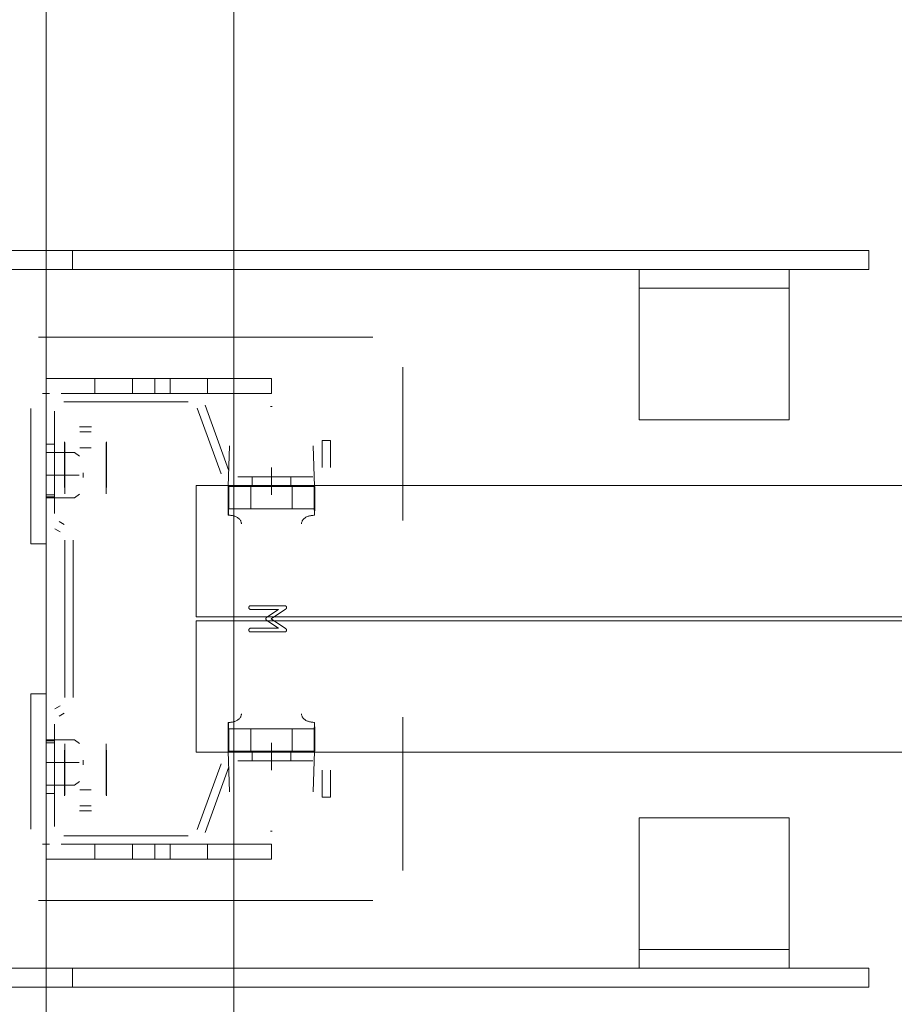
# Model space of a CAD drawing. Header units: millimetres. Extents: x -12989 to 357906, y -50379 to 30884.
# Tile 149 of 256: x 12018 to 12250, y 3448 to 3710. Entities that reach past the tile are written whole.
import ezdxf

# ---------------------------------------------------------------- set-up
doc = ezdxf.new("R2010")
doc.units = ezdxf.units.MM
doc.header["$MEASUREMENT"] = 0
doc.linetypes.add('MITTE2', pattern=[112.5, 75, -12.5, 12.5, -12.5])
doc.layers.add('Nowe_A_WYM_ZEWNETRZNE', color=7, linetype='Continuous')
for name, color, linetype, lineweight in [('Nowe_A_WYM_ZEWNETRZNE_Nr_pióra__1', 7, 'Continuous', 13), ('Nowe_A_WYM_ZEWNETRZNE_Nr_pióra__45', 7, 'Continuous', 15), ('Nowe_A_WYM_ZEWNETRZNE_Nr_pióra__85', 7, 'Continuous', 13), ('Nowe_REGAŁY_Nr_pióra__18', 9, 'Continuous', 13)]:
    doc.layers.add(name, color=color, linetype=linetype, lineweight=lineweight)
doc.styles.add('STYL_AUTOMATYCZNY_3', font='arial.ttf')
doc.dimstyles.new('STYL_AUTOMATYCZNY__1', dxfattribs={"dimtxt": 139.999998, "dimasz": 71.25, "dimexe": 0.18, "dimexo": 0.0625, "dimgap": 0, "dimtad": 1, "dimtih": 1, "dimtoh": 1, "dimdec": 0, "dimlfac": 0.1, "dimzin": 0, "dimdsep": 46, "dimtxsty": 'STYL_AUTOMATYCZNY_3', "dimblk": 'ARROWHEAD_6', "dimblk1": 'ARROWHEAD_6', "dimblk2": 'ARROWHEAD_6', "dimcen": 0.09, "dimse1": 1, "dimse2": 1, "dimclrd": 7, "dimclre": 7, "dimclrt": 7, "dimadec": 0, "dimazin": 0, "dimtfac": 1, "dimtdec": 4, "dimtmove": 0, "dimatfit": 3, "dimfxl": 0, "dimtolj": 1, "dimtzin": 0, "dimarcsym": 0})
doc.dimstyles.new('STYL_AUTOMATYCZNY__2', dxfattribs={"dimtxt": 139.999998, "dimasz": 71.25, "dimexe": 0.18, "dimexo": 0.0625, "dimgap": 0, "dimtad": 1, "dimdec": 0, "dimlfac": 0.1, "dimzin": 0, "dimdsep": 46, "dimtxsty": 'STYL_AUTOMATYCZNY_3', "dimblk": 'ARROWHEAD_6', "dimblk1": 'ARROWHEAD_6', "dimblk2": 'ARROWHEAD_6', "dimcen": 0.09, "dimse1": 1, "dimse2": 1, "dimclrd": 7, "dimclre": 7, "dimclrt": 7, "dimadec": 0, "dimazin": 0, "dimtfac": 1, "dimtdec": 4, "dimtmove": 0, "dimatfit": 3, "dimfxl": 0, "dimtolj": 1, "dimtzin": 0, "dimarcsym": 0})

# ---------------------------------------------------------------- blocks, each defined once
blk = doc.blocks.new('*D267')
at = {"layer": 'Nowe_A_WYM_ZEWNETRZNE_Nr_pióra__45', "color": 7, "linetype": 'Continuous', "lineweight": 15}
for p, q in [((-1341.01, 187.5), (-1266.01, 112.5)), ((-1341.01, 37.5), (-1266.01, -37.5))]:
    blk.add_line(p, q, dxfattribs=at)
at = {"layer": 'Nowe_A_WYM_ZEWNETRZNE_Nr_pióra__85', "color": 7, "linetype": 'Continuous', "lineweight": 13}
for p, q in [((-1303.51, 150), (-1303.51, 6849.85)), ((-1233.2, 150), (-1373.83, 150)), ((-1303.51, 0), (-1303.51, 150)), ((-1233.2, 0), (-1373.83, 0)), ((-1303.51, -56.25), (-1303.51, 0))]:
    blk.add_line(p, q, dxfattribs=at)
at = {"layer": 'Nowe_A_WYM_ZEWNETRZNE_Nr_pióra__1', "color": 7, "lineweight": 13, "insert": (-1331.51, -251.06), "char_height": 140, "attachment_point": 7, "rotation": 90, "style": 'STYL_AUTOMATYCZNY_3'}
blk.add_mtext('\\A1;{\\pql;\\fArial|b0|i0|c238|p0;\\W1.000000;15}', dxfattribs=at)
blk = doc.blocks.new('ARROWHEAD_6')
at = {"color": 0, "linetype": 'Continuous', "lineweight": 0}
for p, q in [((-0.5, -0.5), (0.5, 0.5)), ((0, 0), (-1, 0))]:
    blk.add_line(p, q, dxfattribs=at)
blk = doc.blocks.new('*D268')
at = {"layer": 'Nowe_A_WYM_ZEWNETRZNE_Nr_pióra__45', "color": 7, "linetype": 'Continuous', "lineweight": 15}
blk.add_line((-1341.01, 187.5), (-1266.01, 112.5), dxfattribs=at)
at = {"layer": 'Nowe_A_WYM_ZEWNETRZNE_Nr_pióra__85', "color": 7, "linetype": 'Continuous', "lineweight": 13}
blk.add_line((-1303.51, 150), (-1303.51, 6849.85), dxfattribs=at)
blk = doc.blocks.new('*D269')
at = {"layer": 'Nowe_A_WYM_ZEWNETRZNE_Nr_pióra__45', "color": 7, "linetype": 'Continuous', "lineweight": 15}
for p, q in [((-1341.01, 6887.35), (-1266.01, 6812.35)), ((-1341.01, 187.5), (-1266.01, 112.5))]:
    blk.add_line(p, q, dxfattribs=at)
at = {"layer": 'Nowe_A_WYM_ZEWNETRZNE_Nr_pióra__85', "color": 7, "linetype": 'Continuous', "lineweight": 13}
for p, q in [((-1233.2, 6849.85), (-1373.83, 6849.85)), ((-1303.51, 150), (-1303.51, 6849.85))]:
    blk.add_line(p, q, dxfattribs=at)
at = {"layer": 'Nowe_A_WYM_ZEWNETRZNE_Nr_pióra__1', "color": 7, "lineweight": 13, "char_height": 140, "attachment_point": 7, "rotation": 90, "style": 'STYL_AUTOMATYCZNY_3'}
for s, insert in [('\\A1;{\\pql;\\fArial|b0|i0|c238|p0;\\W1.000000;15}', (-1331.51, 6598.78)), ('\\A1;{\\pql;\\fArial|b0|i0|c238|p0;\\W1.000000;670}', (-1331.51, 3232.97))]:
    blk.add_mtext(s, dxfattribs=dict(at, insert=insert))
blk = doc.blocks.new('*D325')
at = {"layer": 'Nowe_A_WYM_ZEWNETRZNE_Nr_pióra__45', "color": 7, "linetype": 'Continuous', "lineweight": 15}
for p, q in [((5753.24, -1542.08), (5678.24, -1617.08)), ((36387.5, -1542.08), (36312.5, -1617.08))]:
    blk.add_line(p, q, dxfattribs=at)
at = {"layer": 'Nowe_A_WYM_ZEWNETRZNE_Nr_pióra__85', "color": 7, "linetype": 'Continuous', "lineweight": 13}
for p, q in [((5715.74, -1649.9), (5715.74, -1509.27)), ((36350, -1649.9), (36350, -1509.27)), ((5715.74, -1579.58), (36350, -1579.58))]:
    blk.add_line(p, q, dxfattribs=at)
at = {"layer": 'Nowe_A_WYM_ZEWNETRZNE_Nr_pióra__1', "color": 7, "lineweight": 13, "char_height": 140, "attachment_point": 7, "style": 'STYL_AUTOMATYCZNY_3'}
for s, insert in [('\\A1;{\\pql;\\fArial|b0|i0|c238|p0;\\W1.000000;3\xa0063}', (20685.85, -1551.58)), ('\\A1;{\\pql;\\fArial|b0|i0|c238|p0;\\W1.000000;15}', (36098.94, -1551.58))]:
    blk.add_mtext(s, dxfattribs=dict(at, insert=insert))
blk = doc.blocks.new('*D327')
at = {"layer": 'Nowe_A_WYM_ZEWNETRZNE_Nr_pióra__45', "color": 7, "linetype": 'Continuous', "lineweight": 15}
for p, q in [((36387.5, -1542.08), (36312.5, -1617.08)), ((36462.5, -1617.08), (36537.5, -1542.08))]:
    blk.add_line(p, q, dxfattribs=at)
at = {"layer": 'Nowe_A_WYM_ZEWNETRZNE_Nr_pióra__85', "color": 7, "linetype": 'Continuous', "lineweight": 13}
for p, q in [((36350, -1649.9), (36350, -1509.27)), ((36500, -1649.9), (36500, -1509.27)), ((5715.74, -1579.58), (36350, -1579.58)), ((36350, -1579.58), (36500, -1579.58)), ((36500, -1579.58), (36556.25, -1579.58))]:
    blk.add_line(p, q, dxfattribs=at)

msp = doc.modelspace()

# ---------------------------------------------------------------- linework, layer by layer
at = {"layer": 'Nowe_REGAŁY_Nr_pióra__18', "color": 9, "linetype": 'Continuous', "lineweight": 13}
for p, q in [((12024.67, 3314.99), (12024.67, 5706.99)), ((12074.67, 3314.99), (12074.67, 5706.99)), ((11977.67, 3648.99), (12243.69, 3648.99)), ((12031.69, 3648.99), (12031.69, 3643.99)), ((12243.69, 3643.99), (12243.69, 3648.99)), ((11977.67, 3643.99), (12243.69, 3643.99)), ((12182.49, 3641.99), (12182.49, 3643.99)), ((12222.49, 3643.99), (12222.49, 3641.99)), ((12182.49, 3641.99), (12182.49, 3638.99)), ((12222.49, 3638.99), (12222.49, 3641.99)), ((12222.49, 3638.99), (12182.49, 3638.99)), ((12182.49, 3632.99), (12182.49, 3638.99)), ((12222.49, 3638.99), (12222.49, 3632.99)), ((12182.49, 3606.99), (12182.49, 3632.99)), ((12222.49, 3632.99), (12222.49, 3606.99)), ((12111.67, 3625.99), (12022.67, 3625.99)), ((12111.67, 3625.99), (12022.67, 3625.99)), ((12119.67, 3577.14), (12119.67, 3617.99)), ((12119.67, 3577.14), (12119.67, 3617.99)), ((12024.67, 3614.99), (12084.67, 3614.99)), ((12037.67, 3610.99), (12037.67, 3614.99)), ((12047.67, 3610.99), (12047.67, 3614.99)), ((12053.67, 3610.99), (12053.67, 3614.99)), ((12057.67, 3610.99), (12057.67, 3614.99)), ((12067.67, 3610.99), (12067.67, 3614.99)), ((12084.67, 3610.99), (12084.67, 3614.99)), ((12024.67, 3610.09), (12024.67, 3611.89)), ((12024.67, 3610.09), (12024.67, 3611.89)), ((12023.77, 3610.99), (12025.57, 3610.99)), ((12023.77, 3610.99), (12025.57, 3610.99)), ((12084.67, 3610.99), (12028.67, 3610.99)), ((12062.54, 3610.99), (12029.42, 3610.99)), ((12062.54, 3610.99), (12029.42, 3610.99)), ((12029.42, 3608.74), (12062.54, 3608.74)), ((12029.42, 3608.74), (12062.54, 3608.74)), ((12020.67, 3570.99), (12020.67, 3606.99)), ((12024.67, 3606.99), (12024.67, 3570.99)), ((12024.67, 3606.24), (12024.67, 3579.03)), ((12024.67, 3606.24), (12024.67, 3579.03)), ((12026.92, 3579.03), (12026.92, 3606.24)), ((12026.92, 3579.03), (12026.92, 3606.24)), ((12064.89, 3607.09), (12071.25, 3589.61)), ((12064.89, 3607.09), (12071.25, 3589.61)), ((12073.37, 3590.38), (12067, 3607.86)), ((12073.37, 3590.38), (12067, 3607.86)), ((12084.9, 3607.54), (12084.44, 3607.54)), ((12084.9, 3607.54), (12084.44, 3607.54)), ((12182.49, 3606.99), (12182.49, 3603.99)), ((12222.49, 3603.99), (12222.49, 3606.99)), ((12222.49, 3603.99), (12182.49, 3603.99)), ((12036.77, 3602.11), (12033.57, 3602.11)), ((12036.77, 3602.11), (12033.57, 3602.11)), ((12036.67, 3600.74), (12033.67, 3600.74)), ((12036.67, 3600.74), (12033.67, 3600.74)), ((12029.57, 3598.11), (12029.57, 3585.91)), ((12029.57, 3598.11), (12029.57, 3585.91)), ((12029.67, 3593.67), (12029.67, 3597.91)), ((12029.67, 3593.67), (12029.67, 3597.91)), ((12040.67, 3597.91), (12040.67, 3593.67)), ((12040.67, 3597.91), (12040.67, 3593.67)), ((12040.77, 3585.91), (12040.77, 3598.11)), ((12040.77, 3585.91), (12040.77, 3598.11)), ((12098.17, 3598.49), (12098.17, 3591.24)), ((12100.42, 3598.49), (12098.17, 3598.49)), ((12098.17, 3598.49), (12098.17, 3591.24)), ((12100.42, 3598.49), (12098.17, 3598.49)), ((12100.42, 3591.24), (12100.42, 3598.49)), ((12100.42, 3591.24), (12100.42, 3598.49)), ((12026.92, 3597.49), (12024.67, 3597.49)), ((12026.92, 3597.49), (12024.67, 3597.49)), ((12036.67, 3596.5), (12033.67, 3596.5)), ((12036.67, 3596.5), (12033.67, 3596.5)), ((12073.54, 3597.02), (12073.17, 3586.25)), ((12073.54, 3597.02), (12073.17, 3586.25)), ((12096.17, 3586.25), (12095.79, 3597.02)), ((12096.17, 3586.25), (12095.79, 3597.02)), ((12024.67, 3595.29), (12032.21, 3595.29)), ((12029.67, 3593.67), (12029.67, 3587.09)), ((12029.67, 3593.67), (12029.67, 3587.09)), ((12033.59, 3594.3), (12032.21, 3595.29)), ((12040.67, 3587.09), (12040.67, 3593.67)), ((12040.67, 3587.09), (12040.67, 3593.67)), ((12024.64, 3589.24), (12033.48, 3589.24)), ((12034.54, 3589.88), (12034.54, 3588.6)), ((12095.67, 3588.74), (12075.72, 3588.74)), ((12095.67, 3588.74), (12075.72, 3588.74)), ((12079.52, 3586.49), (12079.52, 3588.74)), ((12079.52, 3586.49), (12079.52, 3588.74)), ((12089.82, 3586.49), (12089.82, 3588.74)), ((12089.82, 3586.49), (12089.82, 3588.74)), ((12029.57, 3585.91), (12029.66, 3585.91)), ((12029.57, 3585.91), (12029.66, 3585.91)), ((12029.66, 3585.91), (12029.66, 3584.25)), ((12029.66, 3585.91), (12029.66, 3584.25)), ((12029.67, 3584.26), (12029.67, 3587.09)), ((12029.67, 3584.26), (12029.67, 3587.09)), ((12040.67, 3584.26), (12040.67, 3587.09)), ((12040.67, 3584.26), (12040.67, 3587.09)), ((12040.68, 3584.25), (12040.68, 3585.91)), ((12040.68, 3585.91), (12040.77, 3585.91)), ((12040.68, 3584.25), (12040.68, 3585.91)), ((12040.68, 3585.91), (12040.77, 3585.91)), ((12073.17, 3586.25), (12073.16, 3586.25)), ((12073.16, 3586.25), (12073.16, 3579.75)), ((12073.17, 3586.25), (12073.16, 3586.25)), ((12073.16, 3586.25), (12073.16, 3579.75)), ((12073.31, 3586.25), (12073.31, 3580.45)), ((12073.31, 3586.25), (12073.71, 3586.25)), ((12073.31, 3586.25), (12073.31, 3580.45)), ((12073.31, 3586.25), (12073.71, 3586.25)), ((12084.61, 3586.25), (12073.71, 3586.25)), ((12084.61, 3586.25), (12073.71, 3586.25)), ((12075.72, 3586.49), (12095.67, 3586.49)), ((12075.72, 3586.49), (12095.67, 3586.49)), ((12079.17, 3586.25), (12079.17, 3580.25)), ((12079.17, 3586.25), (12079.17, 3580.25)), ((12084.61, 3586.25), (12084.73, 3586.25)), ((12084.61, 3586.25), (12084.73, 3586.25)), ((12095.62, 3586.25), (12084.73, 3586.25)), ((12095.62, 3586.25), (12084.73, 3586.25)), ((12090.17, 3586.25), (12090.17, 3580.25)), ((12090.17, 3586.25), (12090.17, 3580.25)), ((12095.62, 3586.25), (12096.03, 3586.25)), ((12095.62, 3586.25), (12096.03, 3586.25)), ((12096.03, 3580.45), (12096.03, 3586.25)), ((12096.03, 3580.45), (12096.03, 3586.25)), ((12096.18, 3586.25), (12096.17, 3586.25)), ((12096.18, 3586.25), (12096.17, 3586.25)), ((12096.18, 3579.74), (12096.18, 3586.25)), ((12096.18, 3579.74), (12096.18, 3586.25)), ((12024.67, 3583.99), (12026.92, 3583.99)), ((12024.67, 3583.99), (12026.92, 3583.99)), ((12024.67, 3583.49), (12026.92, 3583.49)), ((12024.67, 3583.49), (12026.92, 3583.49)), ((12024.67, 3583.19), (12032.21, 3583.19)), ((12029.66, 3584.25), (12029.67, 3584.25)), ((12029.66, 3584.25), (12029.67, 3584.25)), ((12029.67, 3584.25), (12029.67, 3584.26)), ((12029.67, 3584.25), (12029.67, 3584.26)), ((12032.21, 3583.19), (12033.59, 3584.18)), ((12040.67, 3584.26), (12040.67, 3584.25)), ((12040.67, 3584.26), (12040.67, 3584.25)), ((12040.67, 3584.25), (12040.68, 3584.25)), ((12040.67, 3584.25), (12040.68, 3584.25)), ((12073.19, 3578.56), (12073.19, 3582.02)), ((12073.19, 3578.56), (12073.19, 3582.02)), ((12073.31, 3580.25), (12073.71, 3580.25)), ((12073.31, 3580.25), (12073.71, 3580.25)), ((12073.71, 3580.25), (12084.61, 3580.25)), ((12073.71, 3580.25), (12084.61, 3580.25)), ((12084.61, 3580.25), (12084.73, 3580.25)), ((12084.61, 3580.25), (12084.73, 3580.25)), ((12084.73, 3580.25), (12095.62, 3580.25)), ((12084.73, 3580.25), (12095.62, 3580.25)), ((12095.62, 3580.25), (12096.03, 3580.25)), ((12095.62, 3580.25), (12096.03, 3580.25)), ((12096.14, 3582.01), (12096.14, 3578.55)), ((12096.14, 3582.01), (12096.14, 3578.55)), ((12027.04, 3574.92), (12028.42, 3574.12)), ((12027.04, 3574.92), (12028.42, 3574.12)), ((12029.54, 3576.07), (12028.17, 3576.87)), ((12029.54, 3576.07), (12028.17, 3576.87)), ((12029.67, 3571.96), (12029.67, 3530.02)), ((12029.67, 3571.96), (12029.67, 3530.02)), ((12031.92, 3530.02), (12031.92, 3571.96)), ((12031.92, 3530.02), (12031.92, 3571.96)), ((12020.67, 3570.99), (12024.67, 3570.99)), ((12088.17, 3554.49), (12079.17, 3554.49)), ((12088.17, 3554.49), (12079.17, 3554.49)), ((12079.17, 3553.48), (12086.52, 3553.48)), ((12079.17, 3553.48), (12086.52, 3553.48)), ((12086.52, 3553.48), (12083.47, 3551.45)), ((12086.52, 3553.48), (12083.47, 3551.45)), ((12084.58, 3550.99), (12088.44, 3553.56)), ((12084.58, 3550.99), (12088.44, 3553.56)), ((12088.42, 3548.43), (12084.58, 3550.99)), ((12088.42, 3548.43), (12084.58, 3550.99)), ((12086.52, 3548.49), (12079.17, 3548.49)), ((12086.52, 3548.49), (12079.17, 3548.49)), ((12083.47, 3550.52), (12086.52, 3548.49)), ((12083.47, 3550.52), (12086.52, 3548.49)), ((12079.17, 3547.49), (12088.17, 3547.49)), ((12079.17, 3547.49), (12088.17, 3547.49)), ((12020.67, 3530.99), (12024.67, 3530.99)), ((12020.67, 3530.99), (12020.67, 3494.99)), ((12024.67, 3494.99), (12024.67, 3530.99)), ((12028.42, 3527.85), (12027.04, 3527.06)), ((12028.42, 3527.85), (12027.04, 3527.06)), ((12028.17, 3525.11), (12029.54, 3525.91)), ((12028.17, 3525.11), (12029.54, 3525.91)), ((12119.67, 3483.99), (12119.67, 3524.84)), ((12119.67, 3483.99), (12119.67, 3524.84)), ((12024.67, 3522.95), (12024.67, 3495.74)), ((12024.67, 3522.95), (12024.67, 3495.74)), ((12026.92, 3495.74), (12026.92, 3522.95)), ((12026.92, 3495.74), (12026.92, 3522.95)), ((12073.16, 3522.23), (12073.16, 3515.73)), ((12073.16, 3522.23), (12073.16, 3515.73)), ((12073.19, 3519.96), (12073.19, 3523.42)), ((12073.19, 3519.96), (12073.19, 3523.42)), ((12096.18, 3515.73), (12096.18, 3522.24)), ((12096.18, 3515.73), (12096.18, 3522.24)), ((12073.31, 3521.73), (12073.71, 3521.73)), ((12073.31, 3521.73), (12073.71, 3521.73)), ((12073.31, 3521.53), (12073.31, 3515.73)), ((12073.31, 3521.53), (12073.31, 3515.73)), ((12084.61, 3521.73), (12073.71, 3521.73)), ((12084.61, 3521.73), (12073.71, 3521.73)), ((12079.17, 3515.73), (12079.17, 3521.73)), ((12079.17, 3515.73), (12079.17, 3521.73)), ((12084.61, 3521.73), (12084.73, 3521.73)), ((12084.61, 3521.73), (12084.73, 3521.73)), ((12095.62, 3521.73), (12084.73, 3521.73)), ((12095.62, 3521.73), (12084.73, 3521.73)), ((12090.17, 3515.73), (12090.17, 3521.73)), ((12090.17, 3515.73), (12090.17, 3521.73)), ((12095.62, 3521.73), (12096.03, 3521.73)), ((12095.62, 3521.73), (12096.03, 3521.73)), ((12096.03, 3521.73), (12096.03, 3515.73)), ((12096.03, 3521.73), (12096.03, 3515.73)), ((12024.67, 3518.79), (12032.21, 3518.79)), ((12026.92, 3518.49), (12024.67, 3518.49)), ((12026.92, 3518.49), (12024.67, 3518.49)), ((12026.92, 3517.99), (12024.67, 3517.99)), ((12026.92, 3517.99), (12024.67, 3517.99)), ((12029.66, 3517.73), (12029.66, 3516.06)), ((12029.67, 3517.73), (12029.66, 3517.73)), ((12029.66, 3517.73), (12029.66, 3516.06)), ((12029.67, 3517.73), (12029.66, 3517.73)), ((12029.67, 3517.72), (12029.67, 3517.73)), ((12029.67, 3517.72), (12029.67, 3517.73)), ((12029.67, 3517.72), (12029.67, 3514.89)), ((12029.67, 3517.72), (12029.67, 3514.89)), ((12032.21, 3518.79), (12033.59, 3517.8)), ((12040.68, 3517.73), (12040.67, 3517.73)), ((12040.67, 3517.73), (12040.67, 3517.72)), ((12040.68, 3517.73), (12040.67, 3517.73)), ((12040.67, 3517.73), (12040.67, 3517.72)), ((12040.67, 3517.72), (12040.67, 3514.89)), ((12040.67, 3517.72), (12040.67, 3514.89)), ((12040.68, 3516.06), (12040.68, 3517.73)), ((12040.68, 3516.06), (12040.68, 3517.73)), ((12029.66, 3516.06), (12029.57, 3516.06)), ((12029.57, 3516.06), (12029.57, 3503.86)), ((12029.66, 3516.06), (12029.57, 3516.06)), ((12029.57, 3516.06), (12029.57, 3503.86)), ((12029.67, 3508.31), (12029.67, 3514.89)), ((12029.67, 3508.31), (12029.67, 3514.89)), ((12040.67, 3514.89), (12040.67, 3508.31)), ((12040.67, 3514.89), (12040.67, 3508.31)), ((12040.77, 3516.06), (12040.68, 3516.06)), ((12040.77, 3516.06), (12040.68, 3516.06)), ((12040.77, 3503.86), (12040.77, 3516.06)), ((12040.77, 3503.86), (12040.77, 3516.06)), ((12073.16, 3515.73), (12073.17, 3515.73)), ((12073.16, 3515.73), (12073.17, 3515.73)), ((12073.17, 3515.73), (12073.54, 3504.96)), ((12073.17, 3515.73), (12073.54, 3504.96)), ((12073.31, 3515.73), (12073.71, 3515.73)), ((12073.31, 3515.73), (12073.71, 3515.73)), ((12073.71, 3515.73), (12084.61, 3515.73)), ((12073.71, 3515.73), (12084.61, 3515.73)), ((12095.67, 3515.49), (12075.72, 3515.49)), ((12095.67, 3515.49), (12075.72, 3515.49)), ((12079.52, 3513.24), (12079.52, 3515.49)), ((12079.52, 3513.24), (12079.52, 3515.49)), ((12084.61, 3515.73), (12084.73, 3515.73)), ((12084.61, 3515.73), (12084.73, 3515.73)), ((12084.73, 3515.73), (12095.62, 3515.73)), ((12084.73, 3515.73), (12095.62, 3515.73)), ((12089.82, 3513.24), (12089.82, 3515.49)), ((12089.82, 3513.24), (12089.82, 3515.49)), ((12095.62, 3515.73), (12096.03, 3515.73)), ((12095.62, 3515.73), (12096.03, 3515.73)), ((12095.79, 3504.96), (12096.17, 3515.73)), ((12095.79, 3504.96), (12096.17, 3515.73)), ((12096.17, 3515.73), (12096.18, 3515.73)), ((12096.17, 3515.73), (12096.18, 3515.73)), ((12024.64, 3512.74), (12033.48, 3512.74)), ((12034.54, 3512.1), (12034.54, 3513.38)), ((12071.25, 3512.36), (12064.89, 3494.88)), ((12071.25, 3512.36), (12064.89, 3494.88)), ((12067, 3494.11), (12073.37, 3511.59)), ((12067, 3494.11), (12073.37, 3511.59)), ((12075.72, 3513.24), (12095.67, 3513.24)), ((12075.72, 3513.24), (12095.67, 3513.24)), ((12098.17, 3510.74), (12098.17, 3503.49)), ((12098.17, 3510.74), (12098.17, 3503.49)), ((12100.42, 3503.49), (12100.42, 3510.74)), ((12100.42, 3503.49), (12100.42, 3510.74)), ((12024.67, 3506.69), (12032.21, 3506.69)), ((12029.67, 3504.06), (12029.67, 3508.31)), ((12029.67, 3504.06), (12029.67, 3508.31)), ((12033.59, 3507.68), (12032.21, 3506.69)), ((12040.67, 3508.31), (12040.67, 3504.06)), ((12040.67, 3508.31), (12040.67, 3504.06)), ((12024.67, 3504.49), (12026.92, 3504.49)), ((12024.67, 3504.49), (12026.92, 3504.49)), ((12036.67, 3505.48), (12033.67, 3505.48)), ((12036.67, 3505.48), (12033.67, 3505.48)), ((12036.67, 3501.24), (12033.67, 3501.24)), ((12036.67, 3501.24), (12033.67, 3501.24)), ((12098.17, 3503.49), (12100.42, 3503.49)), ((12098.17, 3503.49), (12100.42, 3503.49)), ((12033.57, 3499.86), (12036.77, 3499.86)), ((12033.57, 3499.86), (12036.77, 3499.86)), ((12182.49, 3497.99), (12182.49, 3494.99)), ((12182.49, 3497.99), (12222.49, 3497.99)), ((12222.49, 3494.99), (12222.49, 3497.99)), ((12062.54, 3493.24), (12029.42, 3493.24)), ((12062.54, 3493.24), (12029.42, 3493.24)), ((12084.44, 3494.44), (12084.9, 3494.44)), ((12084.44, 3494.44), (12084.9, 3494.44)), ((12182.49, 3468.99), (12182.49, 3494.99)), ((12222.49, 3494.99), (12222.49, 3468.99)), ((12023.77, 3490.99), (12025.57, 3490.99)), ((12023.77, 3490.99), (12025.57, 3490.99)), ((12024.67, 3490.09), (12024.67, 3491.89)), ((12024.67, 3490.09), (12024.67, 3491.89)), ((12084.67, 3490.99), (12028.67, 3490.99)), ((12029.42, 3490.99), (12062.54, 3490.99)), ((12029.42, 3490.99), (12062.54, 3490.99)), ((12037.67, 3490.99), (12037.67, 3486.99)), ((12047.67, 3490.99), (12047.67, 3486.99)), ((12053.67, 3490.99), (12053.67, 3486.99)), ((12057.67, 3490.99), (12057.67, 3486.99)), ((12067.67, 3490.99), (12067.67, 3486.99)), ((12084.67, 3490.99), (12084.67, 3486.99)), ((12024.67, 3486.99), (12084.67, 3486.99)), ((12022.67, 3475.99), (12111.67, 3475.99)), ((12022.67, 3475.99), (12111.67, 3475.99)), ((12182.49, 3462.99), (12182.49, 3468.99)), ((12222.49, 3468.99), (12222.49, 3462.99)), ((12182.49, 3462.99), (12182.49, 3459.99)), ((12182.49, 3462.99), (12222.49, 3462.99)), ((12222.49, 3459.99), (12222.49, 3462.99)), ((12182.49, 3457.99), (12182.49, 3459.99)), ((12222.49, 3459.99), (12222.49, 3457.99)), ((12243.69, 3457.99), (11977.67, 3457.99)), ((12031.69, 3457.99), (12031.69, 3452.99)), ((12243.69, 3457.99), (12243.69, 3452.99)), ((11977.67, 3452.99), (12243.69, 3452.99))]:
    msp.add_line(p, q, dxfattribs=at)
at = {"layer": 'Nowe_REGAŁY_Nr_pióra__18', "color": 9, "linetype": 'MITTE2', "lineweight": 13}
for p, q in [((12084.67, 3583.99), (12084.67, 3591.24)), ((12084.67, 3583.99), (12084.67, 3591.24)), ((12084.67, 3510.74), (12084.67, 3517.99)), ((12084.67, 3510.74), (12084.67, 3517.99))]:
    msp.add_line(p, q, dxfattribs=at)
at = {"layer": 'Nowe_REGAŁY_Nr_pióra__18', "color": 9, "linetype": 'Continuous', "lineweight": 13}
for points in [[(13084.67, 3551.49), (13084.67, 3586.49), (12064.67, 3586.49), (12064.67, 3551.49)], [(13084.67, 3551.49), (13084.67, 3586.49), (12064.67, 3586.49), (12064.67, 3551.49)], [(13084.67, 3515.49), (13084.67, 3550.49), (12064.67, 3550.49), (12064.67, 3515.49)], [(13084.67, 3515.49), (13084.67, 3550.49), (12064.67, 3550.49), (12064.67, 3515.49)]]:
    msp.add_lwpolyline(points, close=True, dxfattribs=at)
at = {"layer": 'Nowe_REGAŁY_Nr_pióra__18', "color": 9, "linetype": 'Continuous', "lineweight": 13, "flags": 128}
for points in [[(12073.31, 3586.25), (12073.29, 3586.22), (12073.29, 3586.18), (12073.28, 3586.12), (12073.28, 3586.05), (12073.27, 3585.97), (12073.27, 3585.86), (12073.26, 3585.75), (12073.26, 3585.61), (12073.25, 3585.47), (12073.25, 3585.31), (12073.24, 3585.13), (12073.24, 3584.94), (12073.23, 3584.74), (12073.23, 3584.52), (12073.22, 3584.29), (12073.22, 3584.05), (12073.21, 3583.79), (12073.21, 3583.52), (12073.21, 3583.24), (12073.2, 3582.96), (12073.2, 3582.65), (12073.2, 3582.34), (12073.19, 3582.02)], [(12073.31, 3586.25), (12073.29, 3586.22), (12073.29, 3586.18), (12073.28, 3586.12), (12073.28, 3586.05), (12073.27, 3585.97), (12073.27, 3585.86), (12073.26, 3585.75), (12073.26, 3585.61), (12073.25, 3585.47), (12073.25, 3585.31), (12073.24, 3585.13), (12073.24, 3584.94), (12073.23, 3584.74), (12073.23, 3584.52), (12073.22, 3584.29), (12073.22, 3584.05), (12073.21, 3583.79), (12073.21, 3583.52), (12073.21, 3583.24), (12073.2, 3582.96), (12073.2, 3582.65), (12073.2, 3582.34), (12073.19, 3582.02)], [(12096.03, 3586.25), (12096.04, 3586.22), (12096.04, 3586.18), (12096.05, 3586.12), (12096.06, 3586.05), (12096.06, 3585.96), (12096.07, 3585.86), (12096.07, 3585.74), (12096.08, 3585.61), (12096.08, 3585.46), (12096.09, 3585.3), (12096.09, 3585.13), (12096.1, 3584.94), (12096.1, 3584.73), (12096.11, 3584.51), (12096.11, 3584.28), (12096.11, 3584.04), (12096.12, 3583.78), (12096.12, 3583.51), (12096.13, 3583.23), (12096.13, 3582.94), (12096.13, 3582.64), (12096.14, 3582.33), (12096.14, 3582.01)], [(12096.03, 3586.25), (12096.04, 3586.22), (12096.04, 3586.18), (12096.05, 3586.12), (12096.06, 3586.05), (12096.06, 3585.96), (12096.07, 3585.86), (12096.07, 3585.74), (12096.08, 3585.61), (12096.08, 3585.46), (12096.09, 3585.3), (12096.09, 3585.13), (12096.1, 3584.94), (12096.1, 3584.73), (12096.11, 3584.51), (12096.11, 3584.28), (12096.11, 3584.04), (12096.12, 3583.78), (12096.12, 3583.51), (12096.13, 3583.23), (12096.13, 3582.94), (12096.13, 3582.64), (12096.14, 3582.33), (12096.14, 3582.01)], [(12073.19, 3578.56), (12073.2, 3578.69), (12073.2, 3578.81), (12073.2, 3578.93), (12073.21, 3579.05), (12073.21, 3579.16), (12073.21, 3579.27), (12073.22, 3579.37), (12073.22, 3579.47), (12073.23, 3579.56), (12073.23, 3579.64), (12073.24, 3579.73), (12073.24, 3579.8), (12073.25, 3579.87), (12073.25, 3579.94), (12073.26, 3580), (12073.26, 3580.05), (12073.27, 3580.1), (12073.27, 3580.14), (12073.28, 3580.17), (12073.28, 3580.2), (12073.29, 3580.22), (12073.29, 3580.24), (12073.3, 3580.25)], [(12073.19, 3578.56), (12073.2, 3578.69), (12073.2, 3578.81), (12073.2, 3578.93), (12073.21, 3579.05), (12073.21, 3579.16), (12073.21, 3579.27), (12073.22, 3579.37), (12073.22, 3579.47), (12073.23, 3579.56), (12073.23, 3579.64), (12073.24, 3579.73), (12073.24, 3579.8), (12073.25, 3579.87), (12073.25, 3579.94), (12073.26, 3580), (12073.26, 3580.05), (12073.27, 3580.1), (12073.27, 3580.14), (12073.28, 3580.17), (12073.28, 3580.2), (12073.29, 3580.22), (12073.29, 3580.24), (12073.3, 3580.25)], [(12096.14, 3578.55), (12096.14, 3578.68), (12096.13, 3578.81), (12096.13, 3578.93), (12096.13, 3579.04), (12096.12, 3579.16), (12096.12, 3579.26), (12096.11, 3579.36), (12096.11, 3579.46), (12096.11, 3579.55), (12096.1, 3579.64), (12096.1, 3579.72), (12096.09, 3579.8), (12096.09, 3579.87), (12096.08, 3579.94), (12096.08, 3579.99), (12096.07, 3580.05), (12096.07, 3580.09), (12096.06, 3580.14), (12096.06, 3580.17), (12096.05, 3580.2), (12096.04, 3580.22), (12096.04, 3580.24), (12096.03, 3580.25)], [(12096.14, 3578.55), (12096.14, 3578.68), (12096.13, 3578.81), (12096.13, 3578.93), (12096.13, 3579.04), (12096.12, 3579.16), (12096.12, 3579.26), (12096.11, 3579.36), (12096.11, 3579.46), (12096.11, 3579.55), (12096.1, 3579.64), (12096.1, 3579.72), (12096.09, 3579.8), (12096.09, 3579.87), (12096.08, 3579.94), (12096.08, 3579.99), (12096.07, 3580.05), (12096.07, 3580.09), (12096.06, 3580.14), (12096.06, 3580.17), (12096.05, 3580.2), (12096.04, 3580.22), (12096.04, 3580.24), (12096.03, 3580.25)], [(12076.67, 3576.25), (12076.66, 3576.41), (12076.64, 3576.57), (12076.6, 3576.73), (12076.55, 3576.88), (12076.48, 3577.03), (12076.4, 3577.18), (12076.31, 3577.32), (12076.2, 3577.46), (12076.08, 3577.59), (12075.95, 3577.71), (12075.81, 3577.82), (12075.65, 3577.93), (12075.48, 3578.03), (12075.31, 3578.12), (12075.12, 3578.2), (12074.93, 3578.28), (12074.73, 3578.34), (12074.52, 3578.4), (12074.31, 3578.45), (12074.09, 3578.49), (12073.87, 3578.52), (12073.65, 3578.54), (12073.42, 3578.55), (12073.19, 3578.56)], [(12076.67, 3576.25), (12076.66, 3576.41), (12076.64, 3576.57), (12076.6, 3576.73), (12076.55, 3576.88), (12076.48, 3577.03), (12076.4, 3577.18), (12076.31, 3577.32), (12076.2, 3577.46), (12076.08, 3577.59), (12075.95, 3577.71), (12075.81, 3577.82), (12075.65, 3577.93), (12075.48, 3578.03), (12075.31, 3578.12), (12075.12, 3578.2), (12074.93, 3578.28), (12074.73, 3578.34), (12074.52, 3578.4), (12074.31, 3578.45), (12074.09, 3578.49), (12073.87, 3578.52), (12073.65, 3578.54), (12073.42, 3578.55), (12073.19, 3578.56)], [(12096.14, 3578.55), (12095.91, 3578.55), (12095.69, 3578.53), (12095.46, 3578.51), (12095.24, 3578.48), (12095.03, 3578.44), (12094.82, 3578.39), (12094.61, 3578.33), (12094.41, 3578.27), (12094.22, 3578.2), (12094.03, 3578.11), (12093.86, 3578.02), (12093.69, 3577.92), (12093.54, 3577.82), (12093.39, 3577.7), (12093.26, 3577.58), (12093.14, 3577.45), (12093.04, 3577.32), (12092.94, 3577.18), (12092.86, 3577.03), (12092.8, 3576.88), (12092.74, 3576.72), (12092.71, 3576.57), (12092.68, 3576.41), (12092.68, 3576.25)], [(12096.14, 3578.55), (12095.91, 3578.55), (12095.69, 3578.53), (12095.46, 3578.51), (12095.24, 3578.48), (12095.03, 3578.44), (12094.82, 3578.39), (12094.61, 3578.33), (12094.41, 3578.27), (12094.22, 3578.2), (12094.03, 3578.11), (12093.86, 3578.02), (12093.69, 3577.92), (12093.54, 3577.82), (12093.39, 3577.7), (12093.26, 3577.58), (12093.14, 3577.45), (12093.04, 3577.32), (12092.94, 3577.18), (12092.86, 3577.03), (12092.8, 3576.88), (12092.74, 3576.72), (12092.71, 3576.57), (12092.68, 3576.41), (12092.68, 3576.25)], [(12079.17, 3554.49), (12079.13, 3554.49), (12079.09, 3554.48), (12079.05, 3554.48), (12079.01, 3554.47), (12078.98, 3554.46), (12078.95, 3554.46), (12078.92, 3554.44), (12078.89, 3554.43), (12078.86, 3554.42), (12078.84, 3554.4), (12078.81, 3554.38), (12078.79, 3554.36), (12078.77, 3554.34), (12078.75, 3554.32), (12078.74, 3554.29), (12078.72, 3554.26), (12078.71, 3554.24), (12078.7, 3554.2), (12078.69, 3554.17), (12078.68, 3554.14), (12078.67, 3554.1), (12078.67, 3554.07), (12078.67, 3554.03), (12078.67, 3553.99)], [(12079.17, 3554.49), (12079.13, 3554.49), (12079.09, 3554.48), (12079.05, 3554.48), (12079.01, 3554.47), (12078.98, 3554.46), (12078.95, 3554.46), (12078.92, 3554.44), (12078.89, 3554.43), (12078.86, 3554.42), (12078.84, 3554.4), (12078.81, 3554.38), (12078.79, 3554.36), (12078.77, 3554.34), (12078.75, 3554.32), (12078.74, 3554.29), (12078.72, 3554.26), (12078.71, 3554.24), (12078.7, 3554.2), (12078.69, 3554.17), (12078.68, 3554.14), (12078.67, 3554.1), (12078.67, 3554.07), (12078.67, 3554.03), (12078.67, 3553.99)], [(12078.67, 3553.99), (12078.67, 3553.94), (12078.67, 3553.91), (12078.67, 3553.87), (12078.68, 3553.83), (12078.69, 3553.8), (12078.7, 3553.77), (12078.71, 3553.74), (12078.72, 3553.71), (12078.74, 3553.68), (12078.75, 3553.66), (12078.77, 3553.63), (12078.79, 3553.61), (12078.81, 3553.59), (12078.84, 3553.57), (12078.86, 3553.56), (12078.89, 3553.54), (12078.92, 3553.53), (12078.95, 3553.52), (12078.98, 3553.51), (12079.01, 3553.5), (12079.05, 3553.49), (12079.09, 3553.49), (12079.13, 3553.49), (12079.17, 3553.48)], [(12078.67, 3553.99), (12078.67, 3553.94), (12078.67, 3553.91), (12078.67, 3553.87), (12078.68, 3553.83), (12078.69, 3553.8), (12078.7, 3553.77), (12078.71, 3553.74), (12078.72, 3553.71), (12078.74, 3553.68), (12078.75, 3553.66), (12078.77, 3553.63), (12078.79, 3553.61), (12078.81, 3553.59), (12078.84, 3553.57), (12078.86, 3553.56), (12078.89, 3553.54), (12078.92, 3553.53), (12078.95, 3553.52), (12078.98, 3553.51), (12079.01, 3553.5), (12079.05, 3553.49), (12079.09, 3553.49), (12079.13, 3553.49), (12079.17, 3553.48)], [(12088.67, 3553.99), (12088.67, 3554.03), (12088.66, 3554.07), (12088.66, 3554.1), (12088.65, 3554.14), (12088.64, 3554.17), (12088.64, 3554.2), (12088.62, 3554.24), (12088.61, 3554.26), (12088.6, 3554.29), (12088.58, 3554.32), (12088.56, 3554.34), (12088.54, 3554.36), (12088.52, 3554.38), (12088.5, 3554.4), (12088.47, 3554.42), (12088.44, 3554.43), (12088.42, 3554.44), (12088.38, 3554.46), (12088.35, 3554.46), (12088.32, 3554.47), (12088.28, 3554.48), (12088.25, 3554.48), (12088.21, 3554.49), (12088.17, 3554.49)], [(12088.67, 3553.99), (12088.67, 3554.03), (12088.66, 3554.07), (12088.66, 3554.1), (12088.65, 3554.14), (12088.64, 3554.17), (12088.64, 3554.2), (12088.62, 3554.24), (12088.61, 3554.26), (12088.6, 3554.29), (12088.58, 3554.32), (12088.56, 3554.34), (12088.54, 3554.36), (12088.52, 3554.38), (12088.5, 3554.4), (12088.47, 3554.42), (12088.44, 3554.43), (12088.42, 3554.44), (12088.38, 3554.46), (12088.35, 3554.46), (12088.32, 3554.47), (12088.28, 3554.48), (12088.25, 3554.48), (12088.21, 3554.49), (12088.17, 3554.49)], [(12088.44, 3553.56), (12088.46, 3553.57), (12088.48, 3553.58), (12088.5, 3553.6), (12088.51, 3553.61), (12088.53, 3553.63), (12088.54, 3553.64), (12088.55, 3553.66), (12088.57, 3553.67), (12088.58, 3553.69), (12088.59, 3553.71), (12088.6, 3553.72), (12088.61, 3553.74), (12088.62, 3553.76), (12088.63, 3553.78), (12088.64, 3553.8), (12088.64, 3553.81), (12088.65, 3553.83), (12088.65, 3553.85), (12088.66, 3553.88), (12088.66, 3553.9), (12088.66, 3553.92), (12088.67, 3553.94), (12088.67, 3553.96), (12088.67, 3553.99)], [(12088.44, 3553.56), (12088.46, 3553.57), (12088.48, 3553.58), (12088.5, 3553.6), (12088.51, 3553.61), (12088.53, 3553.63), (12088.54, 3553.64), (12088.55, 3553.66), (12088.57, 3553.67), (12088.58, 3553.69), (12088.59, 3553.71), (12088.6, 3553.72), (12088.61, 3553.74), (12088.62, 3553.76), (12088.63, 3553.78), (12088.64, 3553.8), (12088.64, 3553.81), (12088.65, 3553.83), (12088.65, 3553.85), (12088.66, 3553.88), (12088.66, 3553.9), (12088.66, 3553.92), (12088.67, 3553.94), (12088.67, 3553.96), (12088.67, 3553.99)], [(12083.47, 3551.45), (12083.45, 3551.44), (12083.42, 3551.42), (12083.4, 3551.4), (12083.38, 3551.38), (12083.36, 3551.37), (12083.34, 3551.35), (12083.32, 3551.33), (12083.3, 3551.31), (12083.29, 3551.29), (12083.27, 3551.27), (12083.26, 3551.25), (12083.24, 3551.24), (12083.23, 3551.22), (12083.22, 3551.2), (12083.21, 3551.18), (12083.2, 3551.16), (12083.19, 3551.14), (12083.18, 3551.12), (12083.18, 3551.1), (12083.17, 3551.07), (12083.17, 3551.05), (12083.17, 3551.03), (12083.17, 3551.01), (12083.17, 3550.99)], [(12083.47, 3551.45), (12083.45, 3551.44), (12083.42, 3551.42), (12083.4, 3551.4), (12083.38, 3551.38), (12083.36, 3551.37), (12083.34, 3551.35), (12083.32, 3551.33), (12083.3, 3551.31), (12083.29, 3551.29), (12083.27, 3551.27), (12083.26, 3551.25), (12083.24, 3551.24), (12083.23, 3551.22), (12083.22, 3551.2), (12083.21, 3551.18), (12083.2, 3551.16), (12083.19, 3551.14), (12083.18, 3551.12), (12083.18, 3551.1), (12083.17, 3551.07), (12083.17, 3551.05), (12083.17, 3551.03), (12083.17, 3551.01), (12083.17, 3550.99)], [(12083.17, 3550.99), (12083.17, 3550.97), (12083.17, 3550.95), (12083.17, 3550.92), (12083.17, 3550.9), (12083.18, 3550.88), (12083.18, 3550.86), (12083.19, 3550.84), (12083.2, 3550.82), (12083.21, 3550.8), (12083.22, 3550.78), (12083.23, 3550.76), (12083.24, 3550.74), (12083.26, 3550.72), (12083.27, 3550.7), (12083.29, 3550.68), (12083.3, 3550.66), (12083.32, 3550.64), (12083.34, 3550.62), (12083.36, 3550.6), (12083.38, 3550.59), (12083.4, 3550.57), (12083.42, 3550.55), (12083.45, 3550.53), (12083.47, 3550.52)], [(12083.17, 3550.99), (12083.17, 3550.97), (12083.17, 3550.95), (12083.17, 3550.92), (12083.17, 3550.9), (12083.18, 3550.88), (12083.18, 3550.86), (12083.19, 3550.84), (12083.2, 3550.82), (12083.21, 3550.8), (12083.22, 3550.78), (12083.23, 3550.76), (12083.24, 3550.74), (12083.26, 3550.72), (12083.27, 3550.7), (12083.29, 3550.68), (12083.3, 3550.66), (12083.32, 3550.64), (12083.34, 3550.62), (12083.36, 3550.6), (12083.38, 3550.59), (12083.4, 3550.57), (12083.42, 3550.55), (12083.45, 3550.53), (12083.47, 3550.52)], [(12079.17, 3548.49), (12079.13, 3548.49), (12079.09, 3548.49), (12079.05, 3548.49), (12079.01, 3548.48), (12078.98, 3548.47), (12078.95, 3548.46), (12078.92, 3548.45), (12078.89, 3548.44), (12078.86, 3548.42), (12078.84, 3548.41), (12078.81, 3548.39), (12078.79, 3548.37), (12078.77, 3548.35), (12078.75, 3548.32), (12078.74, 3548.3), (12078.72, 3548.27), (12078.71, 3548.24), (12078.7, 3548.21), (12078.69, 3548.18), (12078.68, 3548.15), (12078.67, 3548.11), (12078.67, 3548.07), (12078.67, 3548.03), (12078.67, 3547.99)], [(12079.17, 3548.49), (12079.13, 3548.49), (12079.09, 3548.49), (12079.05, 3548.49), (12079.01, 3548.48), (12078.98, 3548.47), (12078.95, 3548.46), (12078.92, 3548.45), (12078.89, 3548.44), (12078.86, 3548.42), (12078.84, 3548.41), (12078.81, 3548.39), (12078.79, 3548.37), (12078.77, 3548.35), (12078.75, 3548.32), (12078.74, 3548.3), (12078.72, 3548.27), (12078.71, 3548.24), (12078.7, 3548.21), (12078.69, 3548.18), (12078.68, 3548.15), (12078.67, 3548.11), (12078.67, 3548.07), (12078.67, 3548.03), (12078.67, 3547.99)], [(12088.67, 3547.99), (12088.67, 3548.02), (12088.66, 3548.04), (12088.66, 3548.06), (12088.66, 3548.08), (12088.66, 3548.1), (12088.65, 3548.12), (12088.65, 3548.14), (12088.64, 3548.16), (12088.63, 3548.18), (12088.62, 3548.2), (12088.61, 3548.22), (12088.6, 3548.24), (12088.59, 3548.25), (12088.58, 3548.27), (12088.57, 3548.29), (12088.56, 3548.31), (12088.54, 3548.32), (12088.53, 3548.34), (12088.51, 3548.36), (12088.49, 3548.37), (12088.47, 3548.39), (12088.46, 3548.4), (12088.44, 3548.42), (12088.42, 3548.43)], [(12088.67, 3547.99), (12088.67, 3548.02), (12088.66, 3548.04), (12088.66, 3548.06), (12088.66, 3548.08), (12088.66, 3548.1), (12088.65, 3548.12), (12088.65, 3548.14), (12088.64, 3548.16), (12088.63, 3548.18), (12088.62, 3548.2), (12088.61, 3548.22), (12088.6, 3548.24), (12088.59, 3548.25), (12088.58, 3548.27), (12088.57, 3548.29), (12088.56, 3548.31), (12088.54, 3548.32), (12088.53, 3548.34), (12088.51, 3548.36), (12088.49, 3548.37), (12088.47, 3548.39), (12088.46, 3548.4), (12088.44, 3548.42), (12088.42, 3548.43)], [(12078.67, 3547.99), (12078.67, 3547.95), (12078.67, 3547.91), (12078.67, 3547.88), (12078.68, 3547.84), (12078.69, 3547.81), (12078.7, 3547.77), (12078.71, 3547.74), (12078.72, 3547.71), (12078.74, 3547.69), (12078.75, 3547.66), (12078.77, 3547.64), (12078.79, 3547.62), (12078.81, 3547.6), (12078.84, 3547.58), (12078.86, 3547.56), (12078.89, 3547.55), (12078.92, 3547.53), (12078.95, 3547.52), (12078.98, 3547.51), (12079.01, 3547.51), (12079.05, 3547.5), (12079.09, 3547.5), (12079.13, 3547.49), (12079.17, 3547.49)], [(12078.67, 3547.99), (12078.67, 3547.95), (12078.67, 3547.91), (12078.67, 3547.88), (12078.68, 3547.84), (12078.69, 3547.81), (12078.7, 3547.77), (12078.71, 3547.74), (12078.72, 3547.71), (12078.74, 3547.69), (12078.75, 3547.66), (12078.77, 3547.64), (12078.79, 3547.62), (12078.81, 3547.6), (12078.84, 3547.58), (12078.86, 3547.56), (12078.89, 3547.55), (12078.92, 3547.53), (12078.95, 3547.52), (12078.98, 3547.51), (12079.01, 3547.51), (12079.05, 3547.5), (12079.09, 3547.5), (12079.13, 3547.49), (12079.17, 3547.49)], [(12088.17, 3547.49), (12088.21, 3547.49), (12088.25, 3547.5), (12088.28, 3547.5), (12088.32, 3547.51), (12088.35, 3547.51), (12088.38, 3547.52), (12088.42, 3547.53), (12088.44, 3547.55), (12088.47, 3547.56), (12088.5, 3547.58), (12088.52, 3547.6), (12088.54, 3547.62), (12088.56, 3547.64), (12088.58, 3547.66), (12088.6, 3547.69), (12088.61, 3547.71), (12088.62, 3547.74), (12088.64, 3547.77), (12088.64, 3547.81), (12088.65, 3547.84), (12088.66, 3547.88), (12088.66, 3547.91), (12088.67, 3547.95), (12088.67, 3547.99)], [(12088.17, 3547.49), (12088.21, 3547.49), (12088.25, 3547.5), (12088.28, 3547.5), (12088.32, 3547.51), (12088.35, 3547.51), (12088.38, 3547.52), (12088.42, 3547.53), (12088.44, 3547.55), (12088.47, 3547.56), (12088.5, 3547.58), (12088.52, 3547.6), (12088.54, 3547.62), (12088.56, 3547.64), (12088.58, 3547.66), (12088.6, 3547.69), (12088.61, 3547.71), (12088.62, 3547.74), (12088.64, 3547.77), (12088.64, 3547.81), (12088.65, 3547.84), (12088.66, 3547.88), (12088.66, 3547.91), (12088.67, 3547.95), (12088.67, 3547.99)], [(12073.19, 3523.42), (12073.42, 3523.43), (12073.65, 3523.44), (12073.87, 3523.46), (12074.09, 3523.49), (12074.31, 3523.53), (12074.52, 3523.58), (12074.73, 3523.64), (12074.93, 3523.7), (12075.12, 3523.78), (12075.31, 3523.86), (12075.48, 3523.95), (12075.65, 3524.05), (12075.81, 3524.16), (12075.95, 3524.27), (12076.08, 3524.39), (12076.2, 3524.52), (12076.31, 3524.66), (12076.4, 3524.8), (12076.48, 3524.95), (12076.55, 3525.1), (12076.6, 3525.25), (12076.64, 3525.41), (12076.66, 3525.57), (12076.67, 3525.73)], [(12073.19, 3523.42), (12073.42, 3523.43), (12073.65, 3523.44), (12073.87, 3523.46), (12074.09, 3523.49), (12074.31, 3523.53), (12074.52, 3523.58), (12074.73, 3523.64), (12074.93, 3523.7), (12075.12, 3523.78), (12075.31, 3523.86), (12075.48, 3523.95), (12075.65, 3524.05), (12075.81, 3524.16), (12075.95, 3524.27), (12076.08, 3524.39), (12076.2, 3524.52), (12076.31, 3524.66), (12076.4, 3524.8), (12076.48, 3524.95), (12076.55, 3525.1), (12076.6, 3525.25), (12076.64, 3525.41), (12076.66, 3525.57), (12076.67, 3525.73)], [(12092.68, 3525.73), (12092.68, 3525.57), (12092.71, 3525.41), (12092.74, 3525.25), (12092.8, 3525.1), (12092.86, 3524.95), (12092.94, 3524.8), (12093.04, 3524.66), (12093.14, 3524.53), (12093.26, 3524.4), (12093.39, 3524.28), (12093.54, 3524.16), (12093.69, 3524.06), (12093.86, 3523.96), (12094.03, 3523.87), (12094.22, 3523.78), (12094.41, 3523.71), (12094.61, 3523.64), (12094.82, 3523.59), (12095.03, 3523.54), (12095.24, 3523.5), (12095.46, 3523.47), (12095.69, 3523.45), (12095.91, 3523.43), (12096.14, 3523.43)], [(12092.68, 3525.73), (12092.68, 3525.57), (12092.71, 3525.41), (12092.74, 3525.25), (12092.8, 3525.1), (12092.86, 3524.95), (12092.94, 3524.8), (12093.04, 3524.66), (12093.14, 3524.53), (12093.26, 3524.4), (12093.39, 3524.28), (12093.54, 3524.16), (12093.69, 3524.06), (12093.86, 3523.96), (12094.03, 3523.87), (12094.22, 3523.78), (12094.41, 3523.71), (12094.61, 3523.64), (12094.82, 3523.59), (12095.03, 3523.54), (12095.24, 3523.5), (12095.46, 3523.47), (12095.69, 3523.45), (12095.91, 3523.43), (12096.14, 3523.43)], [(12073.19, 3523.42), (12073.2, 3523.29), (12073.2, 3523.17), (12073.2, 3523.05), (12073.21, 3522.93), (12073.21, 3522.82), (12073.21, 3522.71), (12073.22, 3522.61), (12073.22, 3522.51), (12073.23, 3522.42), (12073.23, 3522.33), (12073.24, 3522.25), (12073.24, 3522.18), (12073.25, 3522.11), (12073.25, 3522.04), (12073.26, 3521.98), (12073.26, 3521.93), (12073.27, 3521.88), (12073.27, 3521.84), (12073.28, 3521.81), (12073.28, 3521.78), (12073.29, 3521.76), (12073.29, 3521.74), (12073.3, 3521.73)], [(12073.19, 3523.42), (12073.2, 3523.29), (12073.2, 3523.17), (12073.2, 3523.05), (12073.21, 3522.93), (12073.21, 3522.82), (12073.21, 3522.71), (12073.22, 3522.61), (12073.22, 3522.51), (12073.23, 3522.42), (12073.23, 3522.33), (12073.24, 3522.25), (12073.24, 3522.18), (12073.25, 3522.11), (12073.25, 3522.04), (12073.26, 3521.98), (12073.26, 3521.93), (12073.27, 3521.88), (12073.27, 3521.84), (12073.28, 3521.81), (12073.28, 3521.78), (12073.29, 3521.76), (12073.29, 3521.74), (12073.3, 3521.73)], [(12096.14, 3523.43), (12096.14, 3523.3), (12096.13, 3523.17), (12096.13, 3523.05), (12096.13, 3522.94), (12096.12, 3522.82), (12096.12, 3522.72), (12096.11, 3522.61), (12096.11, 3522.52), (12096.11, 3522.42), (12096.1, 3522.34), (12096.1, 3522.26), (12096.09, 3522.18), (12096.09, 3522.11), (12096.08, 3522.04), (12096.08, 3521.98), (12096.07, 3521.93), (12096.07, 3521.88), (12096.06, 3521.84), (12096.06, 3521.81), (12096.05, 3521.78), (12096.04, 3521.76), (12096.04, 3521.74), (12096.03, 3521.73)], [(12096.14, 3523.43), (12096.14, 3523.3), (12096.13, 3523.17), (12096.13, 3523.05), (12096.13, 3522.94), (12096.12, 3522.82), (12096.12, 3522.72), (12096.11, 3522.61), (12096.11, 3522.52), (12096.11, 3522.42), (12096.1, 3522.34), (12096.1, 3522.26), (12096.09, 3522.18), (12096.09, 3522.11), (12096.08, 3522.04), (12096.08, 3521.98), (12096.07, 3521.93), (12096.07, 3521.88), (12096.06, 3521.84), (12096.06, 3521.81), (12096.05, 3521.78), (12096.04, 3521.76), (12096.04, 3521.74), (12096.03, 3521.73)], [(12073.31, 3515.73), (12073.29, 3515.76), (12073.29, 3515.8), (12073.28, 3515.86), (12073.28, 3515.93), (12073.27, 3516.01), (12073.27, 3516.12), (12073.26, 3516.23), (12073.26, 3516.36), (12073.25, 3516.51), (12073.25, 3516.67), (12073.24, 3516.85), (12073.24, 3517.04), (12073.23, 3517.24), (12073.23, 3517.46), (12073.22, 3517.69), (12073.22, 3517.93), (12073.21, 3518.19), (12073.21, 3518.46), (12073.21, 3518.73), (12073.2, 3519.02), (12073.2, 3519.32), (12073.2, 3519.64), (12073.19, 3519.96)], [(12073.31, 3515.73), (12073.29, 3515.76), (12073.29, 3515.8), (12073.28, 3515.86), (12073.28, 3515.93), (12073.27, 3516.01), (12073.27, 3516.12), (12073.26, 3516.23), (12073.26, 3516.36), (12073.25, 3516.51), (12073.25, 3516.67), (12073.24, 3516.85), (12073.24, 3517.04), (12073.23, 3517.24), (12073.23, 3517.46), (12073.22, 3517.69), (12073.22, 3517.93), (12073.21, 3518.19), (12073.21, 3518.46), (12073.21, 3518.73), (12073.2, 3519.02), (12073.2, 3519.32), (12073.2, 3519.64), (12073.19, 3519.96)]]:
    msp.add_lwpolyline(points, dxfattribs=at)

# ---------------------------------------------------------------- dimensions: what is measured, and where the dimension line sits
at = {"layer": 'Nowe_A_WYM_ZEWNETRZNE', "color": 7, "linetype": 'Continuous', "lineweight": 13}
for base, p1, p2, picture, middle in [((36350, -1579.58), (5715.74, 7500), (36350, 150), '*D325', (20926.01, -1481.58)), ((36500, -1579.58), (36350, 7500), (36500, 7500), '*D327', (36205.48, -1481.58))]:
    dim = msp.add_linear_dim(base=base, p1=p1, p2=p2, dimstyle='STYL_AUTOMATYCZNY__1', dxfattribs=at)
    dim.commit()
    dim.dimension.update_dxf_attribs({"geometry": picture, "text_midpoint": middle, "dimtype": 160})
for base, p1, p2, picture, middle in [((-1303.51, 6849.85), (18000, 150), (2607.87, 6849.85), '*D269', (-1401.51, 3392.79)), ((-1303.51, 150), (18000, 0), (-350, 150), '*D267', (-1401.51, -144.52)), ((-1303.51453594, 150), (-350, 150), (18000, 150), '*D268', (-1401.51453487, 149.88141735))]:
    dim = msp.add_linear_dim(base=base, p1=p1, p2=p2, angle=90, dimstyle='STYL_AUTOMATYCZNY__2', dxfattribs=at)
    dim.commit()
    dim.dimension.update_dxf_attribs({"geometry": picture, "text_midpoint": middle, "dimtype": 160, "text_rotation": 90})

doc.saveas('drawing.dxf')
